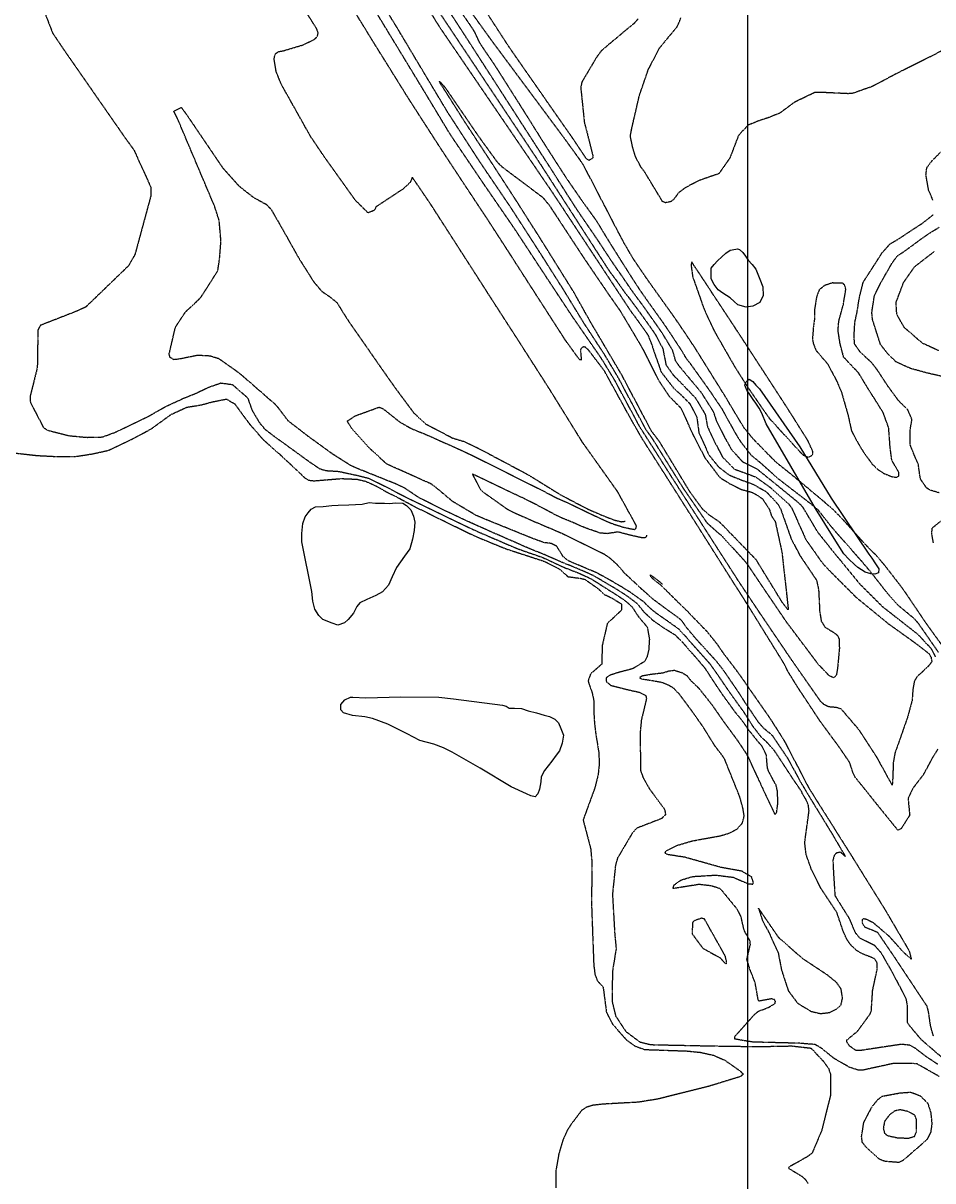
# Model space of a CAD drawing. Header units: feet. Extents: x -2779 to 2255280, y -1593 to 614924.
# Tile 93 of 125: x 2242403 to 2243370, y 596517 to 597748. Entities that reach past the tile are written whole.
import ezdxf
from ezdxf import colors
from ezdxf.entities.mleader import LeaderData, LeaderLine
from ezdxf.math import Vec2, Vec3

# ---------------------------------------------------------------- set-up
doc = ezdxf.new("R2010")
doc.units = ezdxf.units.FT
doc.header["$MEASUREMENT"] = 0
doc.linetypes.add('OhDOT_USTN3', pattern=[0.22, 0.165, -0.055])
for name, color, linetype in [('0_aerial', 7, 'Continuous'), ('DT_X_Contour_Major', 132, 'OhDOT_USTN3'), ('DT_X_Contour_Minor', 136, 'OhDOT_USTN3'), ('SH_TEXT_DR_Junction_Labels_North System', 7, 'Continuous'), ('Waterbodies', 7, 'Continuous')]:
    doc.layers.add(name, color=color, linetype=linetype)
doc.styles.add('Slanted-Normal', font='font31.shx', dxfattribs={"height": 0.14})
picture_1 = doc.add_image_def('image1.sid', size_in_pixel=(17786, 6468))

# ---------------------------------------------------------------- blocks, each defined once
blk = doc.blocks.new('_Dot')
at = {"color": 0, "linetype": 'ByBlock', "lineweight": -2}
blk.add_line((-0.5, 0), (-1, 0), dxfattribs=at)
at = {"color": 0, "linetype": 'ByBlock', "const_width": 0.5}
blk.add_lwpolyline([(-0.25, 0, 1), (0.25, 0, 1)], format="xyb", close=True, dxfattribs=at)

msp = doc.modelspace()

# ---------------------------------------------------------------- linework, layer by layer
at = {"layer": 'DT_X_Contour_Major'}
msp.add_lwpolyline([(2243381.5, 597372), (2243363.7, 597376.1), (2243346.4, 597380.8), (2243330.7, 597387.9), (2243322.2, 597396.2), (2243314.2, 597406.4), (2243308.8, 597423.3), (2243305.7, 597433), (2243305, 597440.6), (2243307.8, 597458.5), (2243314.6, 597472.1), (2243326.3, 597492.6), (2243332.1, 597500.6), (2243340, 597505.8), (2243357.5, 597518.7), (2243366.8, 597525.1), (2243376.5, 597531)], dxfattribs=at)
at = {"layer": 'DT_X_Contour_Minor'}
for points in [[(2242752.2, 597893), (2242845.7, 597743.7), (2242965.9, 597567.4), (2243049.4, 597440.9), (2243052.8, 597436.5), (2243062.5, 597423.1), (2243067.2, 597416.2), (2243071.3, 597405.7), (2243073.3, 597399.4), (2243081.1, 597377.2), (2243093.8, 597360.7), (2243102.4, 597352.7), (2243111.5, 597343.6), (2243119, 597329.3), (2243121.2, 597312.7), (2243131.8, 597289.1), (2243142.2, 597276.2), (2243152.9, 597268), (2243161.7, 597264.2), (2243179.4, 597257.6), (2243193, 597249.8), (2243205.5, 597236.2), (2243208.2, 597231.2), (2243219.1, 597200.2), (2243228.5, 597182.2), (2243246.2, 597155.9), (2243248.4, 597146), (2243249.6, 597122.2), (2243251.3, 597112.2), (2243255.2, 597106), (2243265.2, 597099.9), (2243268.5, 597097), (2243270.2, 597093.3), (2243270.5, 597083.4), (2243268.5, 597061.8), (2243267.3, 597055.1), (2243264.5, 597052.2), (2243259.6, 597054.4), (2243248.1, 597066.5), (2243214.5, 597111.2), (2243190.4, 597146.7), (2243172.1, 597173.9), (2243146.7, 597201.8), (2243130.3, 597216.3), (2243104.7, 597253.6), (2243072, 597306.2), (2243065, 597315.9), (2243035.4, 597371.5), (2243020.9, 597395.8), (2242999, 597429.2), (2242977.4, 597464.6), (2242950.2, 597507.4), (2242921.3, 597552.1), (2242888.1, 597601.1), (2242854.6, 597652.8), (2242830.4, 597693.1), (2242800.5, 597743.2), (2242768.8, 597795)], [(2243372.9, 597074.3), (2243368.3, 597082.9), (2243354.1, 597098.1), (2243316.5, 597127.5), (2243292.8, 597151.2), (2243272.4, 597176.1), (2243268.1, 597181.1), (2243247.8, 597206.6), (2243245, 597211.3), (2243231.8, 597233.4), (2243227.4, 597237.9), (2243201.3, 597259.2), (2243197.2, 597262.5), (2243183.3, 597273.8), (2243167.8, 597281.5), (2243155.9, 597294.9), (2243148.5, 597308.4), (2243140.6, 597323.9), (2243136.7, 597335.1), (2243123.7, 597355.5), (2243100.8, 597382.8), (2243096.6, 597388.8), (2243093.3, 597400.3), (2243082.6, 597418), (2243075.8, 597427.9), (2243060.5, 597449.5), (2243053.3, 597459.2), (2243049.2, 597464.9), (2243039.1, 597479.8), (2243033.9, 597487.1), (2243027.7, 597496.2), (2243015.1, 597515.4), (2243005.7, 597529.2), (2242992.5, 597548.5), (2242979.6, 597568.6), (2242976.1, 597574.2), (2242967.5, 597587.8), (2242873.5, 597733.6), (2242776.8, 597882.6)], [(2242408.3, 597805.1), (2242434.5, 597737.4), (2242446.5, 597719.6), (2242511.7, 597625.8), (2242520.8, 597613.3), (2242538.9, 597573.5), (2242538.7, 597563.8), (2242522, 597502.2), (2242515.2, 597490.1), (2242469.6, 597446.1), (2242459.6, 597441.6), (2242421.5, 597426.7), (2242418.7, 597421.6), (2242418.5, 597386.4), (2242417.7, 597379.8), (2242410.5, 597350.9), (2242410.9, 597344.9), (2242424.6, 597318.4), (2242429, 597315.3), (2242451.8, 597309.5), (2242470.8, 597307.7), (2242487.4, 597308.1), (2242501, 597313.1), (2242505.9, 597315.4), (2242535.3, 597329.5), (2242553.6, 597339.9), (2242573.7, 597349.3), (2242575.8, 597350.1), (2242585.9, 597354.2), (2242600.3, 597361), (2242613.1, 597365.5), (2242625.4, 597363.9), (2242641.7, 597349.7), (2242646.3, 597336.7), (2242654, 597323.6), (2242659.8, 597316.6), (2242672.6, 597306.8), (2242677.8, 597303.2), (2242707, 597282), (2242718.2, 597274.4), (2242724.8, 597272.4), (2242738.9, 597271.5), (2242745.9, 597269.9), (2242759, 597267.1), (2242770.5, 597264.2), (2242793.9, 597252.5), (2242798.2, 597250.2), (2242812.3, 597242.9), (2242817.1, 597240.6), (2242847.7, 597225.9), (2242852.9, 597223.3), (2242878.9, 597210.9), (2242886, 597207.6), (2242926.2, 597190.3), (2242932.9, 597187.8), (2242955.3, 597180), (2242968.5, 597173.8), (2242979.4, 597168.9), (2242994, 597163.3), (2243006.7, 597157.4), (2243020.9, 597148.3), (2243031.3, 597141.8), (2243042.2, 597134.6), (2243049.7, 597128.2), (2243056.8, 597117.4), (2243066.4, 597105.9), (2243068.6, 597093), (2243067.9, 597081.9), (2243066.1, 597074.5), (2243063.5, 597069.4), (2243050.8, 597061.7), (2243035.3, 597057.6), (2243026.3, 597054.7), (2243022.7, 597052), (2243022.9, 597047.9), (2243027.7, 597044.1), (2243046.8, 597039.2), (2243057.9, 597036.8), (2243064.8, 597033.2), (2243065.5, 597030.1), (2243063.1, 597019.7), (2243060.1, 597007.7), (2243058.7, 596992.5), (2243059.3, 596953.4), (2243061.9, 596946), (2243068.9, 596933.7), (2243084.8, 596912.3), (2243085.8, 596906.7), (2243081.5, 596902.4), (2243054.9, 596892.1), (2243050.8, 596887.6), (2243034.8, 596860.6), (2243032.6, 596853), (2243029.4, 596822.3), (2243031.8, 596779.3), (2243033.3, 596764.4), (2243029.3, 596739.5), (2243029.1, 596707.6), (2243032.7, 596692.7), (2243043.4, 596676.4), (2243058.4, 596665.1), (2243070, 596662.2), (2243130.4, 596660.9), (2243183.2, 596660.1), (2243220, 596660.8), (2243240.3, 596658.5), (2243253.4, 596644.6), (2243259, 596636.8), (2243261, 596630.7), (2243261, 596608.2), (2243251.6, 596570.7), (2243241.6, 596547), (2243236.5, 596543), (2243217, 596532.1), (2243216.5, 596530.8), (2243230.6, 596522.3), (2243234.3, 596518.9), (2243237.4, 596514.4)], [(2243375.2, 596641.1), (2243363, 596649.2), (2243351.8, 596657.8), (2243345.5, 596661.5), (2243336.5, 596662.5), (2243294.1, 596656.1), (2243288, 596656), (2243281.5, 596660.5), (2243278.3, 596665.2), (2243278.5, 596667.2), (2243290, 596676.7), (2243303.2, 596694.7), (2243304.4, 596697.8), (2243305.9, 596720.1), (2243310.8, 596742.7), (2243310.5, 596749.4), (2243307.8, 596753.6), (2243295.4, 596758.5), (2243289, 596762), (2243281.8, 596769), (2243277.9, 596775.1), (2243274.5, 596782.9), (2243267.8, 596802.8), (2243250.4, 596829), (2243240.9, 596848.1), (2243235.1, 596864.5), (2243233.7, 596877.1), (2243238.3, 596910.7), (2243237.5, 596916.8), (2243235.1, 596922.6), (2243231.1, 596929.2), (2243230.4, 596931.2), (2243222.3, 596943), (2243204.2, 596970.6), (2243201, 596975.3), (2243192.4, 596984.7), (2243187.7, 596988.8), (2243179, 597000.1), (2243169, 597015.8), (2243164.1, 597022.5), (2243154.8, 597035.5), (2243142.1, 597054.1), (2243133.6, 597066.2), (2243121.4, 597079.9), (2243113.8, 597088.4), (2243108.8, 597094.2), (2243100.1, 597103.7), (2243090.3, 597110.7), (2243075.2, 597121.2), (2243068.1, 597127.3), (2243062.9, 597132.6), (2243049.5, 597142.2), (2243040.1, 597148.1), (2243022.5, 597158.4), (2243011.2, 597164.3), (2242989.4, 597173.5), (2242982.4, 597176.5), (2242977.1, 597180.8), (2242970.2, 597191.9), (2242964.3, 597194.9), (2242956.8, 597195.8), (2242946.6, 597199.4), (2242940.8, 597201.7), (2242893.2, 597221), (2242884.7, 597224.6), (2242859.6, 597239.5), (2242840.7, 597255.3), (2242836.4, 597258.3), (2242810.4, 597269.9), (2242789.6, 597279.3), (2242771.7, 597295.7), (2242752.1, 597317.6), (2242747.6, 597325), (2242756.1, 597330.6), (2242781.4, 597339.8), (2242785.7, 597338.1), (2242803.8, 597323.7), (2242816.2, 597316.8), (2242830.6, 597311), (2242867.7, 597294.5), (2242879, 597289.2), (2242942.1, 597257.7), (2242951.6, 597252.9), (2242971.7, 597242.5), (2242980.6, 597238.8), (2243010.8, 597224.2), (2243022.1, 597218.9), (2243030.4, 597215.6), (2243042.4, 597211.8), (2243051.5, 597210.1), (2243053.2, 597209.7), (2243054.5, 597211.3), (2243054.9, 597213.6), (2243034.9, 597249.9), (2242997.5, 597302.5), (2242962.8, 597358.5), (2242930.4, 597409.1), (2242902.4, 597452.5), (2242879.9, 597487.6), (2242855.7, 597525.2), (2242835.5, 597556.6), (2242816.7, 597584.2), (2242814.4, 597578.8), (2242807.4, 597572), (2242777.7, 597552.4), (2242777, 597550), (2242775.7, 597548.7), (2242769.8, 597546.3), (2242756.4, 597559.4), (2242723.7, 597605.2), (2242708.7, 597627.4), (2242677.7, 597682.6), (2242672.1, 597696.1), (2242669.9, 597709.7), (2242670.9, 597715), (2242674.1, 597717.6), (2242679.9, 597718.7), (2242700.7, 597724.9), (2242712.4, 597730.5), (2242716, 597734), (2242716.7, 597737.8), (2242714.9, 597742.4), (2242689.3, 597782.6)], [(2243375.1, 596976.3), (2243369.1, 596966.7), (2243359.8, 596949.3), (2243348.5, 596934.5), (2243343.5, 596923.7), (2243345.2, 596906.2), (2243336.1, 596891.7), (2243332.7, 596890.1), (2243328.4, 596895.4), (2243310.6, 596917.4), (2243297.4, 596933.9), (2243287.2, 596946.6), (2243285, 596951.1), (2243281.5, 596962), (2243270.6, 596978), (2243252.7, 597002.4), (2243249.5, 597006.8), (2243226.2, 597042.1), (2243215.2, 597059.9), (2243211.6, 597067.4), (2243175.4, 597125.9), (2243132.7, 597193.3), (2243095.9, 597251.5), (2243061.1, 597306.1), (2243049.1, 597327), (2243020.8, 597378.4), (2243003.8, 597400.7), (2243000.7, 597403.4), (2242998.8, 597404), (2242996.2, 597402.4), (2242995.4, 597400.8), (2242996.2, 597389.9), (2242994.4, 597390.2), (2242979.3, 597411.1), (2242944.6, 597465), (2242921.2, 597501.5), (2242896.6, 597539.5), (2242872.1, 597576.5), (2242845.6, 597616.8), (2242813.9, 597666), (2242776, 597726.8), (2242737.7, 597789.2)], [(2243309.5, 597182.3), (2243307.3, 597184.5), (2243304.3, 597187.4), (2243296.2, 597195.9), (2243274.2, 597220.3), (2243265.9, 597228.9), (2243254.6, 597239), (2243250.4, 597242.5), (2243222.9, 597265.4), (2243218.1, 597269.3), (2243204.1, 597280.5), (2243197.2, 597287.3), (2243179.1, 597305.8), (2243169.4, 597317.6), (2243162, 597329.8), (2243149.6, 597350.6), (2243138.5, 597368.4), (2243119.6, 597398.8), (2243116.2, 597404.1), (2243106.5, 597418.7), (2243100.9, 597427), (2243092.8, 597438.6), (2243089.7, 597443), (2243067.2, 597474.5), (2243063.3, 597480.1), (2243051, 597498.3), (2243041.4, 597514.9), (2243037.8, 597521.6), (2243012.9, 597569.6), (2243008.7, 597577.9), (2242998, 597598), (2242994.5, 597603.2), (2242980, 597623.2), (2242972.4, 597633.5), (2242912.5, 597714.1), (2242900.9, 597729.7), (2242863.4, 597781.7)], [(2243321.6, 596947.2), (2243310.7, 596967.1), (2243291.5, 596996.7), (2243272.5, 597018.9), (2243267.1, 597020.5), (2243259.2, 597021.2), (2243254.7, 597023.3), (2243250.6, 597027), (2243219.6, 597071.4), (2243186.8, 597119.8), (2243164.4, 597153.3), (2243131, 597205.3), (2243099.6, 597254.2), (2243064.6, 597309.3), (2243059, 597317.9), (2243031.5, 597368.9), (2243017.7, 597391.5), (2242987.1, 597435.7), (2242953.7, 597486.3), (2242925.9, 597528.7), (2242893.2, 597576.2), (2242857.1, 597629.6), (2242826.7, 597680), (2242799.8, 597724.3), (2242768.8, 597775.2)], [(2242837.3, 597771.5), (2242949.8, 597602.7), (2243023.6, 597488.2), (2243026.8, 597483.4), (2243034.4, 597473.2), (2243042, 597462.3), (2243047, 597455.9), (2243056.6, 597443), (2243069.1, 597425.5), (2243074.9, 597417.1), (2243083, 597401.7), (2243086.2, 597384.9), (2243094.1, 597373.7), (2243104.9, 597362.8), (2243117.6, 597349.5), (2243127.9, 597332.2), (2243130.4, 597319), (2243137.3, 597304), (2243146.4, 597286.6), (2243158.9, 597274), (2243181.4, 597265.7), (2243197.1, 597254.5), (2243216.5, 597237.1), (2243220, 597232.3), (2243232.5, 597204.3), (2243234.9, 597199), (2243251.2, 597175.8), (2243255.4, 597170.8), (2243271.5, 597154.4), (2243283.2, 597142.9), (2243287.7, 597138.2), (2243322.3, 597109.8), (2243350.2, 597089.8), (2243361.5, 597081.1), (2243365.8, 597077.7), (2243367.9, 597073.9), (2243368.7, 597069.2), (2243365.1, 597064.5), (2243352.9, 597053.1), (2243350.2, 597048.6), (2243348.6, 597039.8), (2243347.8, 597028.2), (2243342.9, 597010.1), (2243329.6, 596972.2), (2243327.8, 596962), (2243327, 596941.1)], [(2242856, 597778.1), (2242879.8, 597743.3), (2242882.7, 597738.6), (2242887.5, 597728.2), (2242891.2, 597722.4), (2242902.9, 597705.3), (2242908.3, 597696.9), (2242939.5, 597647.6), (2242943.3, 597641.4), (2242949.2, 597632), (2242954.8, 597623.1), (2242957.7, 597618.4), (2242977.5, 597587.6), (2242981.1, 597582.1), (2242996.1, 597560.4), (2243012.4, 597537.7), (2243023.4, 597519.5), (2243039.8, 597493.3), (2243051.8, 597474.5), (2243058.3, 597464.5), (2243064.3, 597455.9), (2243082.5, 597430.4), (2243090.3, 597418.9), (2243103.5, 597398.8), (2243106.9, 597392.7), (2243111.8, 597386.4), (2243129.7, 597361.4), (2243133, 597356.7), (2243145.6, 597338), (2243150.7, 597328.8), (2243159.6, 597312.7), (2243165.4, 597303.2), (2243176.6, 597288.9), (2243185.2, 597281.9), (2243205.4, 597263.9), (2243211.6, 597259.1), (2243243.5, 597234.5), (2243247.5, 597230.9), (2243260.7, 597214.2), (2243264.8, 597209.3), (2243289.4, 597181.4), (2243292.9, 597177.5), (2243304.7, 597163.3), (2243323.1, 597139.9), (2243332.2, 597129.8), (2243350, 597115.1), (2243354.5, 597109.7), (2243375.6, 597079.3)], [(2243056.7, 597752.6), (2243052, 597747.3), (2243044.9, 597741.6), (2243017.6, 597718.7), (2243012.7, 597712.1), (2242996.8, 597685.3), (2242995.7, 597679.4), (2242999.5, 597642.3), (2243001.4, 597635.3), (2243008.8, 597606), (2243008.2, 597604.2), (2243004.3, 597602.1), (2243001.7, 597603.8), (2242985.9, 597627.5), (2242978.4, 597638.1), (2242928.1, 597710.3), (2242919.3, 597723), (2242893.2, 597763.2)], [(2243393.1, 597725.8), (2243367.1, 597712.2), (2243361.5, 597709.4), (2243335.6, 597696.6), (2243330.8, 597694.1), (2243305.1, 597680.5), (2243284.8, 597673.4), (2243279.7, 597673), (2243249.7, 597674.4), (2243244.3, 597674.2), (2243222.7, 597663.8), (2243207.2, 597652.3), (2243194.8, 597647.4), (2243185.3, 597644.3), (2243173.5, 597639.5), (2243163.4, 597628.9), (2243154.1, 597604.6), (2243142.5, 597588), (2243121.5, 597580.7), (2243106.9, 597573.1), (2243099.5, 597567.5), (2243094.4, 597560.6), (2243091.6, 597558.3), (2243088.9, 597557.6), (2243085.7, 597557.1), (2243082.7, 597558.2), (2243063.1, 597590.6), (2243059.8, 597594.7), (2243053.9, 597606.1), (2243051, 597615.4), (2243048.4, 597627.8), (2243049.8, 597635.5), (2243057.9, 597670.8), (2243067.4, 597698.4), (2243079.2, 597721.3), (2243090.7, 597735.2), (2243098.4, 597744.6), (2243102.1, 597753.5)], [(2243037.6, 597442.1), (2243061, 597402.7), (2243078.2, 597368.5), (2243089.4, 597351.7), (2243102.2, 597338.7), (2243114.5, 597311.4), (2243127.6, 597285.9), (2243143.4, 597265.1), (2243154.8, 597258), (2243166.4, 597252.3), (2243177.5, 597249.4), (2243183.7, 597245.9), (2243188.9, 597242.3), (2243196.3, 597230.7), (2243198.3, 597224.2), (2243202.3, 597218.3), (2243209.4, 597185.8), (2243216.2, 597125), (2243215.8, 597124.5), (2243209.7, 597132.5), (2243182.1, 597177.6), (2243143.5, 597217.4), (2243131.3, 597225.7), (2243125.3, 597231.3), (2243112.2, 597249), (2243079.4, 597303.1), (2243070.8, 597314.4), (2243069.5, 597316.9), (2243039.3, 597374), (2243006.9, 597428.9), (2242988.1, 597462.4), (2242953.9, 597517.2), (2242927.2, 597559.2), (2242898.2, 597603.9), (2242872.6, 597642.9), (2242846.9, 597683.4), (2242845.5, 597686.3), (2242851.2, 597680.1), (2242887.5, 597627), (2242906.1, 597601.4), (2242911.1, 597596), (2242955.2, 597562.9), (2242962.1, 597554.6), (2242998.2, 597499.5), (2243025.6, 597459.2), (2243037.6, 597442.1)], [(2243376.6, 596628.3), (2243352.7, 596641.9), (2243328.6, 596642.3), (2243295.7, 596635.1), (2243290.1, 596635.2), (2243281, 596638.2), (2243265, 596647.4), (2243251.1, 596658.6), (2243244.5, 596662.3), (2243228.2, 596663.6), (2243178.2, 596664.9), (2243159.4, 596668.1), (2243159.6, 596671), (2243179.4, 596693.3), (2243184.6, 596697.8), (2243194.7, 596701.5), (2243202, 596705.8), (2243202.7, 596708.1), (2243201.4, 596710), (2243198.5, 596710.9), (2243185.2, 596708.4), (2243184.3, 596709.3), (2243180.9, 596728.3), (2243175.3, 596742.7), (2243172.2, 596752.9), (2243176, 596768.7), (2243175.4, 596772.7), (2243169.4, 596783.5), (2243165.9, 596798.5), (2243162, 596806.1), (2243144.2, 596827.8), (2243134.1, 596831), (2243121.2, 596832.4), (2243093.6, 596828), (2243095, 596832), (2243102.1, 596837.1), (2243114.5, 596840.9), (2243138.9, 596842.4), (2243157.7, 596840.1), (2243174.1, 596833), (2243178.6, 596832.9), (2243179.2, 596834.5), (2243177.3, 596840.3), (2243166.9, 596846.5), (2243144.5, 596850.6), (2243106.4, 596861.3), (2243087.9, 596864.2), (2243085.1, 596865.7), (2243086.4, 596868.1), (2243097.8, 596873.9), (2243113.5, 596878.6), (2243144.2, 596884.2), (2243154.1, 596887.2), (2243162.1, 596891.6), (2243167.4, 596897.6), (2243169.4, 596905.1), (2243168, 596913.7), (2243164.5, 596926.1), (2243148.7, 596965.4), (2243146.2, 596969.3), (2243138.5, 596979.4), (2243124.7, 597001.4), (2243112.6, 597018.5), (2243100.5, 597034.7), (2243094.5, 597040.9), (2243089, 597044.2), (2243081.6, 597047.1), (2243070.5, 597049.1), (2243061, 597050.5), (2243058.9, 597051.5), (2243059.2, 597053.3), (2243061.5, 597054.4), (2243062.8, 597054.7), (2243071, 597056.1), (2243083, 597057.4), (2243089.4, 597059.5), (2243095.1, 597060.2), (2243103.5, 597057.5), (2243108.4, 597054.5), (2243112.6, 597049.2), (2243121.3, 597040.8), (2243134.8, 597023.8), (2243148.3, 597004.4), (2243161.8, 596986.1), (2243171.8, 596971.1), (2243174.5, 596966), (2243177.4, 596959.1), (2243201.6, 596907.5), (2243202.9, 596907.5), (2243203.9, 596909.5), (2243205.1, 596918.4), (2243204.8, 596931.3), (2243203.2, 596938.1), (2243196, 596951.3), (2243194.8, 596954.1), (2243194.1, 596956.4), (2243192.9, 596969.9), (2243188.3, 596979.4), (2243185.3, 596982.8), (2243174.4, 596996.3), (2243167.5, 597006.3), (2243160.7, 597014.4), (2243146.5, 597034), (2243137.3, 597047.7), (2243128.4, 597061.5), (2243119.8, 597071.7), (2243109.8, 597083), (2243103.1, 597090.7), (2243096, 597097.5), (2243083.1, 597105.5), (2243072.7, 597112.8), (2243062.9, 597122), (2243056.3, 597130.4), (2243045.8, 597138.4), (2243035.7, 597145), (2243021.7, 597153.3), (2243009, 597160.8), (2242991.7, 597168.4), (2242978.8, 597173.6), (2242963.3, 597180.2), (2242956.4, 597183.3), (2242943.5, 597188.4), (2242937, 597191.2), (2242888.1, 597212.7), (2242879.7, 597216.5), (2242853.2, 597228.9), (2242827.4, 597241.7), (2242822.7, 597244.2), (2242808.2, 597254), (2242797, 597259.1), (2242792.3, 597260.9), (2242757.3, 597275), (2242751.2, 597277.8), (2242731.6, 597290.2), (2242713.8, 597303.2), (2242709.3, 597306.3), (2242684.9, 597325.1), (2242674.6, 597338.8), (2242670.5, 597343.2), (2242635.9, 597373.4), (2242629.7, 597378.2), (2242611.2, 597391.2), (2242601.7, 597394.1), (2242588.7, 597394.8), (2242570.1, 597391.1), (2242563.5, 597390.2), (2242559.5, 597392.4), (2242558.3, 597396.1), (2242565, 597424.8), (2242575.7, 597441), (2242589.3, 597453.7), (2242592.7, 597457.5), (2242610, 597484.7), (2242611.9, 597497.4), (2242613.4, 597516.2), (2242611.5, 597538.2), (2242606.6, 597553.4), (2242567.4, 597646.1), (2242563.3, 597654.4), (2242571.2, 597658.4), (2242577.2, 597650.2), (2242609.8, 597602.1), (2242615, 597594.5), (2242632.7, 597574.7), (2242648.3, 597562.5), (2242661.4, 597555.5), (2242666.4, 597550.4), (2242676.1, 597533.6), (2242678.8, 597528.9), (2242693.7, 597502.3), (2242696.7, 597497.1), (2242711.9, 597473.1), (2242720.4, 597463), (2242728.7, 597457.4), (2242736.6, 597451), (2242742.8, 597440.8), (2242749.4, 597430.5), (2242752.9, 597425.5), (2242780.3, 597386.2), (2242785, 597379.4), (2242799.1, 597359.4), (2242818.3, 597333.6), (2242831.4, 597321.7), (2242859.5, 597307), (2242871.4, 597303.4), (2242884.8, 597297.1), (2242890.7, 597294.1), (2242934.4, 597270.9), (2242942.7, 597266.2), (2242970.6, 597248.9), (2242975.2, 597246.1), (2243002.4, 597231.9), (2243017.3, 597225.3), (2243031.4, 597219.8), (2243038.9, 597218), (2243043, 597218.6)], [(2243369.9, 597559.9), (2243365.4, 597570.3), (2243362.5, 597586.7), (2243363.4, 597594.3), (2243368.7, 597601.4), (2243384.5, 597617.5)], [(2243376.5, 597248.7), (2243367, 597251.5), (2243363.1, 597254), (2243356.6, 597263.5), (2243354.4, 597278.9), (2243349.4, 597290.6), (2243345.6, 597300.1), (2243345.8, 597316.4), (2243347.6, 597326.7), (2243343.3, 597336.9), (2243333.3, 597346.8), (2243322.3, 597361.8), (2243310.4, 597379.9), (2243304.4, 597387.6), (2243293, 597397.9), (2243286.8, 597406.7), (2243286.7, 597407.5), (2243286.1, 597414.8), (2243286.9, 597429.7), (2243289.3, 597440.9), (2243291.8, 597456.5), (2243295.9, 597472.8), (2243307.3, 597490.3), (2243315.8, 597503.7), (2243324.2, 597513.2), (2243334.6, 597519.4), (2243344.7, 597526.2), (2243358.7, 597535.3), (2243370.3, 597544.4)], [(2243375.9, 597399.8), (2243358.8, 597407.7), (2243339.3, 597424.6), (2243331.5, 597438.6), (2243330.7, 597451), (2243338.8, 597472.4), (2243350.5, 597489.2), (2243371.1, 597505.1)], [(2243113.7, 597494.1), (2243112.9, 597490.9), (2243114.6, 597478.5), (2243125.8, 597446.6), (2243128.1, 597440.8), (2243137.5, 597420.7), (2243140, 597416.3), (2243156.8, 597387.1), (2243159.7, 597382.1), (2243171.9, 597362.8), (2243189.2, 597337.6), (2243196.4, 597327.5), (2243202.9, 597320.4), (2243223.7, 597297.6), (2243231.7, 597289.1), (2243237.7, 597286.5), (2243241.1, 597288.3), (2243242.4, 597290.1), (2243242.1, 597293.1), (2243236.7, 597304.8), (2243220.5, 597330.5), (2243216.4, 597337), (2243192.6, 597373.7), (2243187.9, 597380.9), (2243166.2, 597414.3), (2243161.5, 597421.5), (2243135.7, 597460.6), (2243131.3, 597467.4), (2243117.3, 597488.5), (2243113.7, 597494.1)], [(2243242.9, 597425.7), (2243241.9, 597412.1), (2243242.7, 597407.5), (2243245.8, 597400), (2243258.1, 597385.6), (2243266.9, 597369), (2243267.8, 597367.1), (2243272.5, 597356.4), (2243279.8, 597330.9), (2243283.3, 597314.8), (2243290, 597302.1), (2243295.9, 597292.3), (2243304.9, 597279.9), (2243311.2, 597273.7), (2243317.8, 597269.4), (2243326, 597266), (2243331.2, 597265.2), (2243333.6, 597266.5), (2243333.8, 597270.2), (2243326.2, 597283.4), (2243324.4, 597297.6), (2243322.9, 597317.8), (2243317.2, 597333.7), (2243308.5, 597347.7), (2243300.8, 597359.8), (2243291.1, 597375.9), (2243283.4, 597384.1), (2243275, 597393), (2243271.2, 597407.6), (2243269.1, 597421.4), (2243269.9, 597431.3), (2243274.7, 597448.7), (2243277.4, 597465.3), (2243276.2, 597469.3), (2243274.2, 597471.5), (2243262.7, 597471.8), (2243254.7, 597469), (2243249.2, 597464.6), (2243246.5, 597458), (2243243.9, 597442.6), (2243244.1, 597433.7), (2243243.1, 597427.2), (2243242.9, 597425.7)], [(2242395.8, 597290.9), (2242417.9, 597288.4), (2242439.2, 597287.3), (2242458.3, 597287.3), (2242476.6, 597290.1), (2242493.8, 597293.9), (2242519.6, 597306.1), (2242539.7, 597317), (2242560.1, 597331.9), (2242577.1, 597339.8), (2242591.5, 597342), (2242605, 597345.6), (2242619.2, 597348.4), (2242627.9, 597343.4), (2242643, 597322.8), (2242658.2, 597305.3), (2242675.8, 597289.7), (2242694.7, 597272.1), (2242702.1, 597264.9), (2242706.5, 597262.2), (2242712.5, 597261.5), (2242741.1, 597263.9), (2242757.9, 597263.2), (2242767.1, 597261), (2242778.2, 597256), (2242792.1, 597248.2), (2242798.5, 597245.3), (2242806.1, 597241.2), (2242819.2, 597234.1), (2242845.9, 597221), (2242851.1, 597218.5), (2242878.1, 597205.2), (2242883.9, 597202.5), (2242915.5, 597189.5), (2242922.4, 597187.2), (2242953.8, 597177), (2242958.5, 597175.2), (2242972.5, 597168), (2242973.8, 597167.2), (2242982.1, 597159.6), (2242994.3, 597158), (2242995.8, 597157.8), (2243000, 597156.8), (2243013.4, 597147.4), (2243020.7, 597140.8), (2243028.7, 597137), (2243039, 597130.5), (2243039.1, 597124.1), (2243023.9, 597109.8), (2243018.4, 597086.2), (2243018.1, 597066.8), (2243006.2, 597056.3), (2243003.4, 597048.7), (2243007.8, 597036.2), (2243009.4, 597028.6), (2243009.6, 597016.4), (2243009.9, 597008.3), (2243011.4, 596993.5), (2243011.5, 596993.4), (2243014.8, 596973), (2243015.4, 596961.4), (2243014.1, 596948.6), (2243010.5, 596934.7), (2242998.2, 596901), (2243006.2, 596870.5), (2243007.4, 596857.7), (2243007.2, 596809.4), (2243009.5, 596746.6), (2243010.8, 596736.7), (2243013.1, 596730.5), (2243019.5, 596723.1), (2243023, 596696.3), (2243029.8, 596683.5), (2243044.5, 596667), (2243053.5, 596660.6), (2243063.5, 596657), (2243108.9, 596655.4), (2243122.8, 596654), (2243136.8, 596650.9), (2243148.9, 596645.6), (2243165.2, 596634.1), (2243168.3, 596630.8), (2243165.4, 596628.2), (2243131.9, 596617.9), (2243078, 596604.4), (2243057.1, 596601), (2243017.8, 596598.8), (2243008.7, 596597.7), (2243001.5, 596595.5), (2242996.4, 596592), (2242985.4, 596577.4), (2242981.1, 596570.6), (2242976.6, 596560.4), (2242972.3, 596545.9), (2242969.3, 596528.3), (2242969.2, 596509.8)], [(2243065.6, 597203.7), (2243065.2, 597202), (2243064, 597200.9), (2243061.1, 597200.8), (2243047.6, 597203.8), (2243035.4, 597207.1), (2243023.4, 597205.3), (2243016.2, 597206), (2243002.1, 597210.9), (2243000.4, 597211.5), (2242993.8, 597214.3), (2242990, 597216), (2242983.1, 597219), (2242977.1, 597221.3), (2242970, 597224.6), (2242945.8, 597237.5), (2242936.7, 597242), (2242886.5, 597265.9), (2242880.4, 597268.7), (2242888.9, 597252.6), (2242892.8, 597249), (2242917.2, 597231.7), (2242922.5, 597228.8), (2242944.5, 597219), (2242976.1, 597205.6), (2243021.5, 597183.1), (2243026.3, 597179.7), (2243034.3, 597172.4), (2243042.5, 597163), (2243051, 597155.3), (2243060.3, 597146.5), (2243072.8, 597135.6), (2243086.1, 597125.6), (2243099.2, 597116.2), (2243102.7, 597113.1), (2243107.2, 597106.6), (2243115.1, 597097), (2243123.1, 597088), (2243138.8, 597070.9), (2243146.9, 597060.6), (2243163.1, 597036.9), (2243164.8, 597034.3), (2243170.6, 597025.2), (2243184, 597005.4), (2243189.9, 596998.7), (2243198.7, 596991.5), (2243215.4, 596966.7), (2243229.6, 596940.7), (2243238.3, 596926.1), (2243262.2, 596887.1), (2243276.8, 596862.3), (2243271.7, 596866.8), (2243267.3, 596865.8), (2243265.1, 596863.3), (2243263.6, 596858.6), (2243264.3, 596843.2), (2243265.8, 596820.5), (2243280.8, 596796.4), (2243287.1, 596781.6), (2243291.5, 596776.1), (2243307.6, 596768), (2243314.5, 596760.2), (2243326.6, 596739.1), (2243341, 596711.6), (2243342.4, 596704.5), (2243342.5, 596685.9), (2243345.1, 596682.1), (2243357.2, 596667.8), (2243381.1, 596647.2)], [(2243370.5, 597195.4), (2243368.6, 597205.6), (2243369.3, 597211.5), (2243380.3, 597220.3)], [(2243309.5, 597182.3), (2243317.2, 597173.4), (2243335.7, 597149.5), (2243339.1, 597144.8), (2243356.9, 597118.5), (2243361.2, 597112), (2243383.7, 597080.7)], [(2243082.4, 597151.6), (2243076.2, 597156.8), (2243069.2, 597161.7), (2243070, 597159.4), (2243076, 597154.4), (2243079.9, 597151.4), (2243108.6, 597123.2), (2243129.7, 597101.4), (2243140.1, 597088.5), (2243146.9, 597078.6), (2243163.5, 597056.7), (2243192.3, 597015.4), (2243196.5, 597009.3), (2243205.7, 596995), (2243212.1, 596984.7), (2243238.1, 596934.8), (2243283.5, 596862.7), (2243319, 596805.6), (2243344.7, 596761.7), (2243346.9, 596752.9), (2243339.5, 596759.6), (2243323.1, 596777.6), (2243306.7, 596791.6), (2243298.3, 596795.6), (2243296, 596795.8), (2243294.8, 596795), (2243294.9, 596791), (2243297.3, 596787.4), (2243310.8, 596781.8), (2243327.5, 596757.3), (2243363.3, 596703.3), (2243364.8, 596697.7), (2243367.2, 596681.5), (2243370.2, 596671.1)], [(2243327, 596941.1), (2243326.6, 596938.1), (2243321.6, 596947.2)], [(2243116.2, 596793.9), (2243114.4, 596791.7), (2243114.1, 596779.8), (2243125.4, 596764.6), (2243144, 596754.4), (2243148.2, 596749.5), (2243150.5, 596748.1), (2243150.8, 596749.5), (2243149.3, 596756.3), (2243127.1, 596795.8), (2243124, 596796.5), (2243116.2, 596793.9)], [(2243260.2, 596696.4), (2243267.4, 596700.1), (2243272.2, 596704.4), (2243273.9, 596711.6), (2243272.3, 596721.4), (2243267.7, 596728), (2243257.8, 596736.1), (2243231.4, 596753.6), (2243206.1, 596775.9), (2243195.5, 596791.3), (2243184.5, 596807.4), (2243188.8, 596794), (2243195.7, 596781.2), (2243205.6, 596759.4), (2243208.9, 596741.8), (2243216.2, 596719.5), (2243226.1, 596706.2), (2243240.6, 596697.5), (2243250.6, 596695.2), (2243260.2, 596696.4)], [(2243338, 596538.9), (2243333.7, 596536.9), (2243319.2, 596538), (2243313, 596540.3), (2243299.8, 596552.1), (2243294.9, 596558.3), (2243294.1, 596564.4), (2243296.5, 596579.7), (2243305.4, 596596.4), (2243311.4, 596603.8), (2243316, 596607.4), (2243334.8, 596610.8), (2243346.2, 596611.7), (2243356.1, 596608), (2243364.3, 596600), (2243367.6, 596589.9), (2243368.8, 596578), (2243367.5, 596569.1), (2243363.5, 596561.1), (2243338, 596538.9)], [(2243352.4, 596569.5), (2243352.6, 596582.4), (2243350.6, 596587.2), (2243343.4, 596591.1), (2243335.2, 596592.9), (2243329.7, 596591.8), (2243324, 596587.8), (2243318.5, 596580.6), (2243317.2, 596573.2), (2243318.4, 596568.1), (2243321.4, 596565.5), (2243331.8, 596563.3), (2243343.5, 596562.7), (2243350.4, 596564.6), (2243352.4, 596569.5)]]:
    msp.add_lwpolyline(points, dxfattribs=at)
at = {"layer": 'Waterbodies'}
for points in [[(2243160.3, 597507.7), (2243162.1, 597508), (2243164.5, 597507.2), (2243167.9, 597504.1), (2243170.7, 597500.4), (2243173.6, 597496.2), (2243177.8, 597491.3), (2243181.7, 597486.4), (2243186.1, 597475.9), (2243189, 597467.6), (2243189.5, 597458.5), (2243186.1, 597451.2), (2243178.6, 597447.3), (2243171.5, 597446), (2243162.7, 597448.6), (2243158.8, 597452.2), (2243154.6, 597456.1), (2243146.8, 597460.8), (2243141.8, 597464.5), (2243137.4, 597470.2), (2243134.3, 597476.2), (2243134.3, 597487.4), (2243137.4, 597491.6), (2243141.1, 597495.5), (2243145.5, 597499.6), (2243149.9, 597503.5), (2243154.3, 597506.7), (2243160.3, 597507.7)], [(2243192.6, 597322), (2243188.2, 597333.5), (2243185.1, 597338.7), (2243181.9, 597343.9), (2243178.8, 597347.8), (2243175.2, 597353.3), (2243172.3, 597358), (2243170.2, 597363.2), (2243171.3, 597366.8), (2243173.1, 597368.6), (2243174.6, 597369.4), (2243178.6, 597367.1), (2243181.9, 597363.2), (2243185.6, 597359.3), (2243228.6, 597297.6), (2243261.9, 597242.9), (2243301.7, 597183.7), (2243305.1, 597179.1), (2243308.8, 597173.1), (2243312.4, 597167.9), (2243311.9, 597163.7), (2243308, 597162.1), (2243304.1, 597162.7), (2243297.8, 597164.5), (2243290, 597169.2), (2243286.4, 597172.6), (2243280.6, 597178.3), (2243275.4, 597184), (2243265, 597200.2), (2243245, 597232.2), (2243192.6, 597322)], [(2242763.5, 597236.6), (2242771, 597238.4), (2242777.5, 597237.9), (2242787.2, 597237.7), (2242792.4, 597237.4), (2242798.9, 597238.2), (2242806.7, 597237.7), (2242810.6, 597235.3), (2242815, 597230.6), (2242817.9, 597223.9), (2242819.5, 597217.6), (2242818.7, 597208.8), (2242816.9, 597199.6), (2242814, 597189.2), (2242808.3, 597181.4), (2242799.9, 597169.4), (2242795.2, 597159.3), (2242791.3, 597150.4), (2242785.1, 597143.4), (2242778.1, 597139.7), (2242768.4, 597135.3), (2242761.1, 597131.7), (2242757.7, 597127.8), (2242754.1, 597120.7), (2242748.4, 597114.2), (2242744.5, 597110.6), (2242737.7, 597108.2), (2242731.4, 597110.1), (2242721.5, 597114), (2242717.4, 597118.4), (2242713.2, 597125.2), (2242710.9, 597133.5), (2242709.8, 597143.9), (2242699.4, 597196.8), (2242699.2, 597205.6), (2242700.5, 597216.3), (2242702.8, 597223.3), (2242706.2, 597227.5), (2242709.3, 597231.2), (2242713.7, 597233.8), (2242722.1, 597234.3), (2242731.2, 597235.3), (2242738, 597235.6), (2242749.2, 597236.1), (2242763.5, 597236.6)], [(2242912.4, 597023.1), (2242916.3, 597022), (2242919.5, 597019.7), (2242925.2, 597019.7), (2242932.7, 597019.4), (2242939.8, 597017.1), (2242948.6, 597015), (2242956.7, 597012.4), (2242962.4, 597010.8), (2242968.2, 597008), (2242972.1, 597004.1), (2242974.4, 596998.3), (2242977.5, 596991.1), (2242976, 596982.7), (2242973.1, 596974.6), (2242969.5, 596969.7), (2242965, 596963.4), (2242960.9, 596958.5), (2242957.2, 596953.6), (2242953.8, 596946.8), (2242953.1, 596941.6), (2242951.8, 596933.8), (2242950.2, 596928.6), (2242947.1, 596925.7), (2242942.6, 596926.5), (2242938.2, 596928.8), (2242921.8, 596936.1), (2242888.7, 596955.9), (2242859, 596973.1), (2242849.7, 596977.8), (2242839.5, 596981.4), (2242824.7, 596985.6), (2242811.4, 596992.6), (2242790.8, 597003), (2242774.4, 597008.8), (2242766.3, 597010.6), (2242753.1, 597011.9), (2242743.7, 597015), (2242740.8, 597017.9), (2242740.8, 597023.9), (2242745, 597028.8), (2242751.2, 597031.7), (2242753.6, 597031.4), (2242767.4, 597030.9), (2242804.6, 597031.9), (2242845, 597031.7), (2242860.4, 597029.9), (2242912.4, 597023.1)]]:
    msp.add_lwpolyline(points, close=True, dxfattribs=at)

# ---------------------------------------------------------------- pictures from other files: only their frames are drawn
at = {"layer": '0_aerial'}
image = msp.add_image(picture_1, insert=(2243173.4, 594670.7), size_in_units=(8711.4, 3167.9), dxfattribs=dict(at, fade=50))
image.dxf.flags = 7

# ---------------------------------------------------------------- next in the draw order: leaders
at = {"layer": 'SH_TEXT_DR_Junction_Labels_North System'}
ml = msp.add_multileader_mtext('Standard', dxfattribs=at)
ml.set_content('110\\PA=2.96 Ac\\PC=0.3\\PTc=44 MIN.', color=256, style='Slanted-Normal')
ml.set_leader_properties()
ml.set_arrow_properties(name='DOT')
ml.build(insert=Vec2(0, 0))
ml.multileader.update_dxf_attribs({"has_text_frame": 1, "dogleg_length": 0.12, "arrow_head_size": 10, "scale": 50})
ctx = ml.context
ctx.base_point, ctx.scale, ctx.char_height, ctx.arrow_head_size, ctx.landing_gap_size, ctx.plane_origin = Vec3(2254655.8, 596678.3, -1057.1), 50, 6, 10, 2.5, Vec3(2254702.5, 596730.2, -1057.1)
ctx.text_align_type = 2
notes = []
notes.append((ctx, [(0, (0, 0, 0), (0, 0), (1, 0), 1, [])]))
ctx.mtext.insert, ctx.mtext.alignment, ctx.mtext.flow_direction = Vec3(2254705.9, 596681.3, -1057.1), 3, 5
ctx.mtext.has_bg_fill, ctx.mtext.bg_color, ctx.mtext.bg_scale_factor, ctx.mtext.bg_transparency, ctx.mtext.use_window_bg_color = 1, -1027028792, 1.5, 0, 1
for ctx, leaders in notes:
    for number, flags, end, landing, length, lines in leaders:
        leader = LeaderData()
        leader.index, (leader.has_last_leader_line, leader.has_dogleg_vector, leader.attachment_direction) = number, flags
        leader.last_leader_point, leader.dogleg_vector, leader.dogleg_length = Vec3(end), Vec3(landing), length
        for number, points, colour, breaks in lines:
            line = LeaderLine()
            line.index, line.vertices, line.color, line.breaks = number, Vec3.list(points), colors.encode_raw_color(colour), breaks
            leader.lines.append(line)
        ctx.leaders.append(leader)

# ---------------------------------------------------------------- next in the draw order: leaders
ml = msp.add_multileader_mtext('Standard', dxfattribs=at)
ml.set_content('112\\PA=1.17 Ac\\PC=0.3\\PTc=39 MIN.', color=256, style='Slanted-Normal')
ml.set_leader_properties()
ml.set_arrow_properties(name='DOT')
ml.build(insert=Vec2(0, 0))
ml.multileader.update_dxf_attribs({"has_text_frame": 1, "dogleg_length": 0.12, "arrow_head_size": 10, "scale": 50})
ctx = ml.context
ctx.base_point, ctx.scale, ctx.char_height, ctx.arrow_head_size, ctx.landing_gap_size, ctx.plane_origin = Vec3(2254523.6, 596784.1, -1057.1), 50, 6, 10, 2.5, Vec3(2254504.3, 596828.7, -1057.1)
ctx.text_align_type = 2
notes = []
notes.append((ctx, [(0, (0, 0, 0), (0, 0), (1, 0), 1, [])]))
ctx.mtext.insert, ctx.mtext.alignment, ctx.mtext.flow_direction = Vec3(2254573.8, 596787.1, -1057.1), 3, 5
ctx.mtext.has_bg_fill, ctx.mtext.bg_color, ctx.mtext.bg_scale_factor, ctx.mtext.bg_transparency, ctx.mtext.use_window_bg_color = 1, -1027028792, 1.5, 0, 1
for ctx, leaders in notes:
    for number, flags, end, landing, length, lines in leaders:
        leader = LeaderData()
        leader.index, (leader.has_last_leader_line, leader.has_dogleg_vector, leader.attachment_direction) = number, flags
        leader.last_leader_point, leader.dogleg_vector, leader.dogleg_length = Vec3(end), Vec3(landing), length
        for number, points, colour, breaks in lines:
            line = LeaderLine()
            line.index, line.vertices, line.color, line.breaks = number, Vec3.list(points), colors.encode_raw_color(colour), breaks
            leader.lines.append(line)
        ctx.leaders.append(leader)

# ---------------------------------------------------------------- next in the draw order: leaders
ml = msp.add_multileader_mtext('Standard', dxfattribs=at)
ml.set_content('115\\PA=1.21 Ac\\PC=0.3\\PTc=41 MIN.', color=256, style='Slanted-Normal')
ml.set_leader_properties()
ml.set_arrow_properties(name='DOT')
ml.build(insert=Vec2(0, 0))
ml.multileader.update_dxf_attribs({"has_text_frame": 1, "dogleg_length": 0.12, "arrow_head_size": 10, "scale": 50})
ctx = ml.context
ctx.base_point, ctx.scale, ctx.char_height, ctx.arrow_head_size, ctx.landing_gap_size, ctx.plane_origin = Vec3(2254339.3, 596816.9, -1057.1), 50, 6, 10, 2.5, Vec3(2254377.3, 596861.5, -1057.1)
ctx.text_align_type = 2
notes = []
notes.append((ctx, [(0, (0, 0, 0), (0, 0), (1, 0), 1, [])]))
ctx.mtext.insert, ctx.mtext.alignment, ctx.mtext.flow_direction = Vec3(2254387, 596819.9, -1057.1), 3, 5
ctx.mtext.has_bg_fill, ctx.mtext.bg_color, ctx.mtext.bg_scale_factor, ctx.mtext.bg_transparency, ctx.mtext.use_window_bg_color = 1, -1027028792, 1.5, 0, 1
for ctx, leaders in notes:
    for number, flags, end, landing, length, lines in leaders:
        leader = LeaderData()
        leader.index, (leader.has_last_leader_line, leader.has_dogleg_vector, leader.attachment_direction) = number, flags
        leader.last_leader_point, leader.dogleg_vector, leader.dogleg_length = Vec3(end), Vec3(landing), length
        for number, points, colour, breaks in lines:
            line = LeaderLine()
            line.index, line.vertices, line.color, line.breaks = number, Vec3.list(points), colors.encode_raw_color(colour), breaks
            leader.lines.append(line)
        ctx.leaders.append(leader)

# ---------------------------------------------------------------- next in the draw order: leaders
ml = msp.add_multileader_mtext('Standard', dxfattribs=at)
ml.set_content('110\\PA=2.96 Ac\\PC=0.3\\PTc=44 MIN.', color=256, style='Slanted-Normal')
ml.set_leader_properties()
ml.set_arrow_properties(name='DOT')
ml.build(insert=Vec2(0, 0))
ml.multileader.update_dxf_attribs({"has_text_frame": 1, "dogleg_length": 0.12, "arrow_head_size": 10, "scale": 50})
ctx = ml.context
ctx.base_point, ctx.scale, ctx.char_height, ctx.arrow_head_size, ctx.landing_gap_size, ctx.plane_origin = Vec3(2246032.5, 596675.8), 50, 6, 10, 2.5, Vec3(2246079.2, 596727.6)
ctx.text_align_type = 2
notes = []
notes.append((ctx, [(0, (0, 0, 0), (0, 0), (1, 0), 1, [])]))
ctx.mtext.insert, ctx.mtext.alignment, ctx.mtext.flow_direction = Vec3(2246082.6, 596678.8), 3, 5
ctx.mtext.has_bg_fill, ctx.mtext.bg_color, ctx.mtext.bg_scale_factor, ctx.mtext.bg_transparency, ctx.mtext.use_window_bg_color = 1, -1027028792, 1.5, 0, 1
for ctx, leaders in notes:
    for number, flags, end, landing, length, lines in leaders:
        leader = LeaderData()
        leader.index, (leader.has_last_leader_line, leader.has_dogleg_vector, leader.attachment_direction) = number, flags
        leader.last_leader_point, leader.dogleg_vector, leader.dogleg_length = Vec3(end), Vec3(landing), length
        for number, points, colour, breaks in lines:
            line = LeaderLine()
            line.index, line.vertices, line.color, line.breaks = number, Vec3.list(points), colors.encode_raw_color(colour), breaks
            leader.lines.append(line)
        ctx.leaders.append(leader)

# ---------------------------------------------------------------- next in the draw order: leaders
ml = msp.add_multileader_mtext('Standard', dxfattribs=at)
ml.set_content('112\\PA=1.17 Ac\\PC=0.3\\PTc=39 MIN.', color=256, style='Slanted-Normal')
ml.set_leader_properties()
ml.set_arrow_properties(name='DOT')
ml.build(insert=Vec2(0, 0))
ml.multileader.update_dxf_attribs({"has_text_frame": 1, "dogleg_length": 0.12, "arrow_head_size": 10, "scale": 50})
ctx = ml.context
ctx.base_point, ctx.scale, ctx.char_height, ctx.arrow_head_size, ctx.landing_gap_size, ctx.plane_origin = Vec3(2245900.2, 596781.6), 50, 6, 10, 2.5, Vec3(2245881, 596826.1)
ctx.text_align_type = 2
notes = []
notes.append((ctx, [(0, (0, 0, 0), (0, 0), (1, 0), 1, [])]))
ctx.mtext.insert, ctx.mtext.alignment, ctx.mtext.flow_direction = Vec3(2245950.4, 596784.6), 3, 5
ctx.mtext.has_bg_fill, ctx.mtext.bg_color, ctx.mtext.bg_scale_factor, ctx.mtext.bg_transparency, ctx.mtext.use_window_bg_color = 1, -1027028792, 1.5, 0, 1
for ctx, leaders in notes:
    for number, flags, end, landing, length, lines in leaders:
        leader = LeaderData()
        leader.index, (leader.has_last_leader_line, leader.has_dogleg_vector, leader.attachment_direction) = number, flags
        leader.last_leader_point, leader.dogleg_vector, leader.dogleg_length = Vec3(end), Vec3(landing), length
        for number, points, colour, breaks in lines:
            line = LeaderLine()
            line.index, line.vertices, line.color, line.breaks = number, Vec3.list(points), colors.encode_raw_color(colour), breaks
            leader.lines.append(line)
        ctx.leaders.append(leader)

# ---------------------------------------------------------------- next in the draw order: leaders
ml = msp.add_multileader_mtext('Standard', dxfattribs=at)
ml.set_content('115\\PA=1.21 Ac\\PC=0.3\\PTc=41 MIN.', color=256, style='Slanted-Normal')
ml.set_leader_properties()
ml.set_arrow_properties(name='DOT')
ml.build(insert=Vec2(0, 0))
ml.multileader.update_dxf_attribs({"has_text_frame": 1, "dogleg_length": 0.12, "arrow_head_size": 10, "scale": 50})
ctx = ml.context
ctx.base_point, ctx.scale, ctx.char_height, ctx.arrow_head_size, ctx.landing_gap_size, ctx.plane_origin = Vec3(2245716, 596814.4), 50, 6, 10, 2.5, Vec3(2245754, 596858.9)
ctx.text_align_type = 2
notes = []
notes.append((ctx, [(0, (0, 0, 0), (0, 0), (1, 0), 1, [])]))
ctx.mtext.insert, ctx.mtext.alignment, ctx.mtext.flow_direction = Vec3(2245763.7, 596817.4), 3, 5
ctx.mtext.has_bg_fill, ctx.mtext.bg_color, ctx.mtext.bg_scale_factor, ctx.mtext.bg_transparency, ctx.mtext.use_window_bg_color = 1, -1027028792, 1.5, 0, 1
for ctx, leaders in notes:
    for number, flags, end, landing, length, lines in leaders:
        leader = LeaderData()
        leader.index, (leader.has_last_leader_line, leader.has_dogleg_vector, leader.attachment_direction) = number, flags
        leader.last_leader_point, leader.dogleg_vector, leader.dogleg_length = Vec3(end), Vec3(landing), length
        for number, points, colour, breaks in lines:
            line = LeaderLine()
            line.index, line.vertices, line.color, line.breaks = number, Vec3.list(points), colors.encode_raw_color(colour), breaks
            leader.lines.append(line)
        ctx.leaders.append(leader)

doc.saveas('drawing.dxf')
